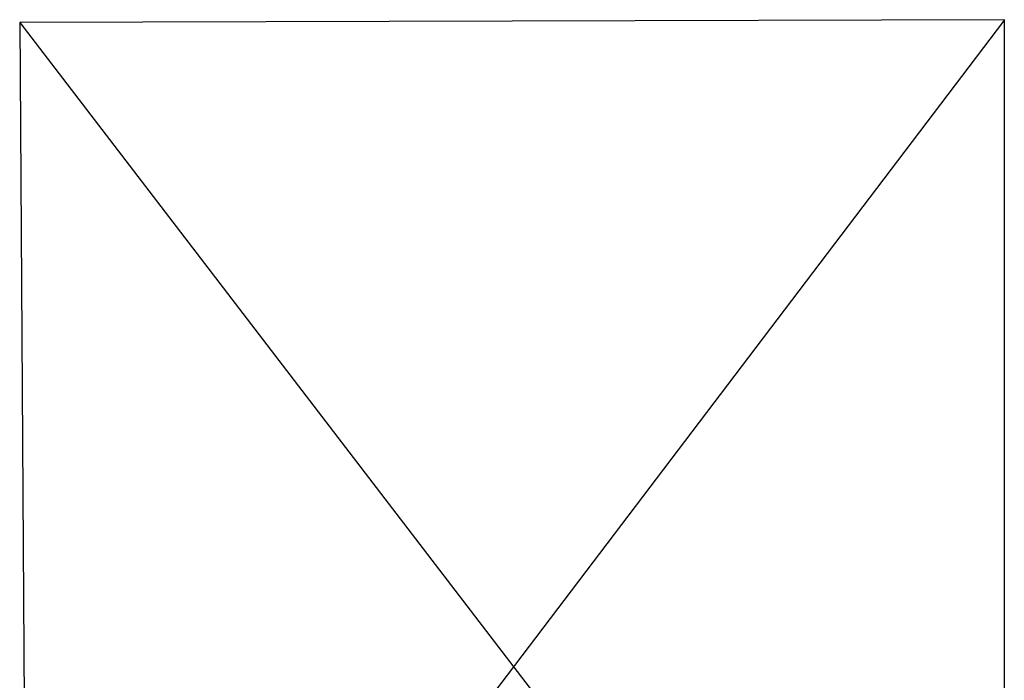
# Model space of a CAD drawing. Header units: millimetres. Extents: x 3536 to 5222, y 1741 to 3266.
# Tile 249 of 256: x 4276.91 to 4287.75, y 2124.25 to 2131.53. Entities that reach past the tile are written whole.
import ezdxf

# ---------------------------------------------------------------- set-up
doc = ezdxf.new("R2010")
doc.units = ezdxf.units.MM

msp = doc.modelspace()

# ---------------------------------------------------------------- linework, layer by layer
at = {"color": 32, "true_color": 0xcd6928}
for p, q in [((4287.754, 2131.533), (4276.906, 2131.503)), ((4276.906, 2131.503), (4276.998, 2117.352)), ((4276.906, 2131.503), (4287.754, 2117.352)), ((4287.754, 2131.533), (4276.998, 2117.352)), ((4287.754, 2117.352), (4287.754, 2131.533))]:
    msp.add_line(p, q, dxfattribs=at)

doc.saveas('drawing.dxf')
